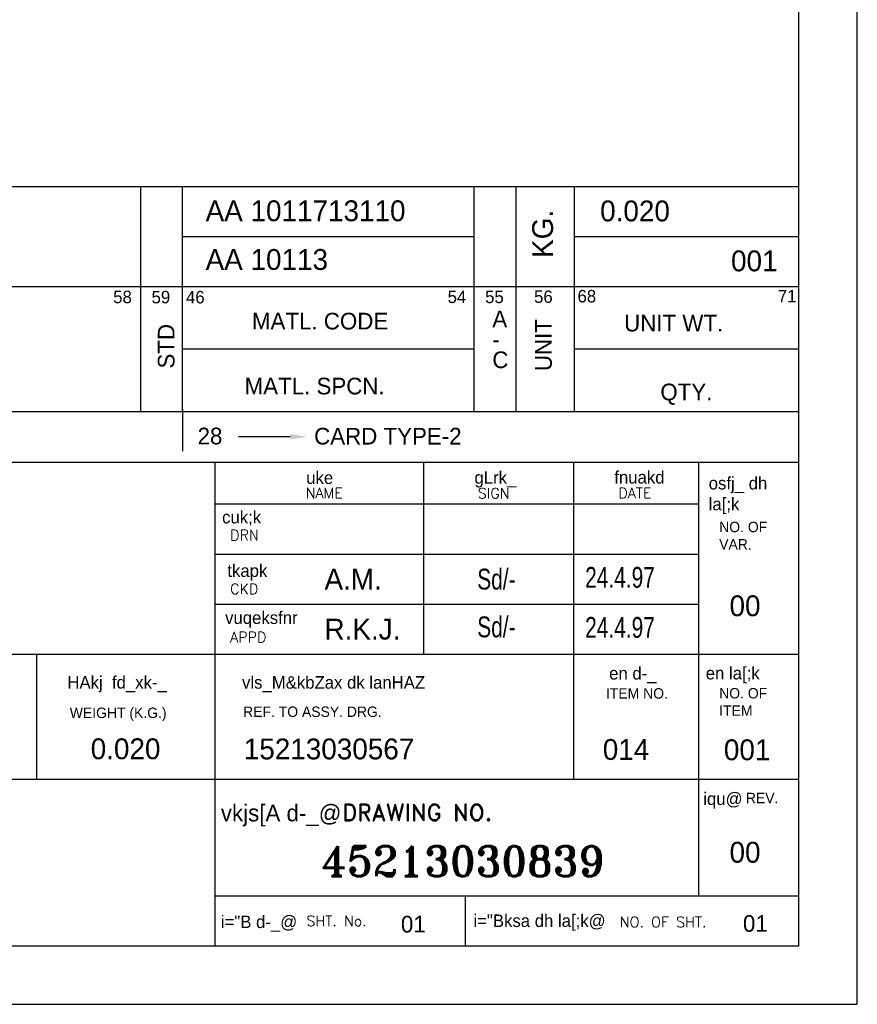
# Model space of a CAD drawing. Extents: x -5598 to -5388, y -1 to 296.
# Tile 3 of 4: x -5489 to -5388, y -1 to 117. Entities that reach past the tile are written whole.
import ezdxf

# ---------------------------------------------------------------- set-up
doc = ezdxf.new("R2010")
doc.units = 0
doc.header["$LTSCALE"] = 0.1
doc.layers.get('0').update_dxf_attribs({"linetype": 'CONTINUOUS'})
doc.layers.add('6', color=2, linetype='CONTINUOUS')
doc.layers.add('TEXT', color=3, linetype='CONTINUOUS')
doc.styles.add('HINDI', font='hindi')
doc.styles.add('ROMAND', font='romand')
doc.styles.add('ROMANS', font='romans.shx')
doc.styles.add('ROMANT', font='romant.shx')

# ---------------------------------------------------------------- blocks, each defined once
blk = doc.blocks.new('A4')
for p, q in [((210, 0), (210, 297)), ((203, 7), (203, 290)), ((20, 65), (203, 65)), ((133, 7), (133, 65)), ((158, 42), (158, 65)), ((176, 27), (176, 65)), ((191, 27), (191, 65)), ((133, 60), (191, 60)), ((133, 54), (191, 54)), ((133, 48), (191, 48)), ((20, 42), (203, 42)), ((111.58, 27), (111.58, 42)), ((20, 27), (203, 27)), ((190.99, 12.98), (190.99, 26.86)), ((133, 13), (203, 13)), ((163, 7), (163, 13)), ((20.01, 7), (203, 7)), ((0, 0), (210, 0))]:
    blk.add_line(p, q)
at = {"color": 7}
for p, q in [((64.03, 98.09), (203, 98.09)), ((124.03, 98.09), (124.03, 71.09)), ((129.03, 98.09), (129.03, 71.09)), ((164.03, 98.09), (164.03, 71.09)), ((169.03, 98.09), (169.03, 71.09)), ((176.03, 98.09), (176.03, 71.09)), ((129.03, 92.09), (164.03, 92.09)), ((176.03, 92.09), (203, 92.09)), ((64.07, 86.09), (203, 86.09)), ((129.03, 78.59), (164.03, 78.59)), ((176.03, 78.59), (203, 78.59)), ((20, 71.09), (203, 71.09)), ((129.05, 71.35), (129.05, 66.35)), ((142, 68.06), (135.77, 68.06))]:
    blk.add_line(p, q, dxfattribs=at)
blk.add_solid([(142, 68.39), (142, 67.73), (144, 68.06)], dxfattribs=at)
for s, height, p in [('58', 1.5, (120.76, 84.08)), ('59', 1.5, (125.36, 84.06)), ('46', 1.5, (129.49, 84.05)), ('54', 1.5, (160.87, 84.1)), ('55', 1.5, (165.37, 84.09)), ('56', 1.5, (171.24, 84.11)), ('68', 1.5, (176.45, 84.17)), ('71', 1.5, (200.48, 84.18)), ('MATL. CODE', 2, (137.4, 80.93)), ('A', 2, (166.23, 81.2)), ('UNIT WT.', 2, (182.04, 80.69)), ('-', 2, (166.23, 78.74)), ('C', 2, (166.23, 76.29)), ('MATL. SPCN.', 2, (136.52, 73.14)), ('QTY.', 2, (186.38, 72.43)), ('28', 2, (130.88, 67.15)), ('CARD TYPE-2', 2, (144.86, 67.13))]:
    blk.add_text(s, height=height, dxfattribs=at).set_placement(p)
for s, p in [('UNIT', (173.36, 75.93)), ('STD', (128.11, 76.24))]:
    blk.add_text(s, height=2, rotation=90, dxfattribs=at).set_placement(p)
at = {"style": 'HINDI'}
for s, height, p in [('uke', 1.5, (143.91, 62.4)), ('gLrk_', 1.5, (164.09, 62.42)), ('fnuakd', 1.5, (180.86, 62.45)), ('osfj_ dh', 1.5, (192.18, 61.74)), ('la[;k', 1.5, (192.18, 59.24)), ('cuk;k', 1.5, (133.82, 57.67)), ('tkapk', 1.5, (134.45, 51.25)), ('vuqeksfnr', 1.5, (134.18, 45.61)), ('en d-_', 1.5, (180.24, 38.94)), ('en la[;k', 1.5, (191.83, 38.96)), ('HAkj  fd_xk-_', 1.5, (115.26, 37.86)), ('vls_M&kbZax dk lanHAZ', 1.5, (136.21, 37.85)), ('iqu@', 1.5, (191.53, 23.9)), ('vkjs[A d-_@', 2, (133.67, 21.94)), ('i="B d-_@', 1.5, (133.67, 9.14)), ('i="Bksa dh la[;k@', 1.5, (163.97, 9.27))]:
    blk.add_text(s, height=height, dxfattribs=at).set_placement(p)
at = {"layer": 'TEXT'}
for s, height, style, p in [('NAME', 1.25, 'ROMANS', (143.84, 60.7)), ('SIGN', 1.25, 'ROMANS', (164.49, 60.66)), ('DATE', 1.25, 'ROMANS', (181.35, 60.69)), ('DRN', 1.25, 'ROMANS', (134.79, 55.63)), ('CKD', 1.25, 'ROMANS', (134.79, 49.19)), ('APPD', 1.25, 'ROMANS', (134.79, 43.4)), ('DRAWING NO.', 2, 'ROMAND', (148.24, 22.01)), ('SHT. No.', 1.25, 'ROMANS', (143.94, 9.37)), ('NO. OF SHT.', 1.25, 'ROMANS', (181.52, 9.24))]:
    blk.add_text(s, height=height, dxfattribs=dict(at, style=style)).set_placement(p)
for s, p in [('NO. OF', (193.44, 56.62)), ('VAR.', (193.44, 54.54)), ('ITEM NO. ', (179.86, 36.66)), ('NO. OF', (193.44, 36.68)), ('WEIGHT (K.G.)', (115.55, 34.33)), ('REF. TO ASSY. DRG. ', (136.34, 34.46)), ('ITEM', (193.44, 34.6)), ('REV.', (196.64, 24.11))]:
    blk.add_text(s, height=1.25, dxfattribs=at).set_placement(p)

msp = doc.modelspace()

# ---------------------------------------------------------------- block references
msp.add_blockref('A4', (-5598.11, -1.26))

# ---------------------------------------------------------------- texts
at = {"layer": '6'}
for s, height, p in [('AA 1011713110', 2.5, (-5466.27, 92.65)), ('0.020', 2.5, (-5418.95, 92.63)), ('AA 10113', 2.5, (-5466.27, 86.81)), ('001', 2.5, (-5403.25, 86.64)), ('A.M.', 2.5, (-5452.01, 48.47)), ('00', 2.5, (-5403.43, 45.28)), ('R.K.J.', 2.5, (-5452.01, 42.48)), ('0.020', 2.5, (-5480.05, 28.13)), ('15213030567', 2.5, (-5461.69, 28.11)), ('014', 2.5, (-5418.63, 28.05)), ('001', 2.5, (-5404.11, 28.01)), ('00', 2.5, (-5403.43, 15.72)), ('01', 2, (-5401.82, 7.43)), ('01', 2, (-5442.84, 7.35))]:
    msp.add_text(s, height=height, dxfattribs=at).set_placement(p)
msp.add_text('KG.', height=2.5, rotation=90, dxfattribs=at).set_placement((-5424.6, 88.25))
at = {"layer": '6', "width": 0.75}
for s, p in [('Sd/-', (-5433.69, 48.48)), ('24.4.97', (-5420.75, 48.69)), ('Sd/-', (-5433.69, 42.75)), ('24.4.97', (-5420.75, 42.69))]:
    msp.add_text(s, height=2.5, dxfattribs=at).set_placement(p)
at = {"layer": '6', "style": 'ROMANT'}
msp.add_text('45213030839', height=3.6, dxfattribs=at).set_placement((-5452.4, 14.09))

doc.saveas('drawing.dxf')
